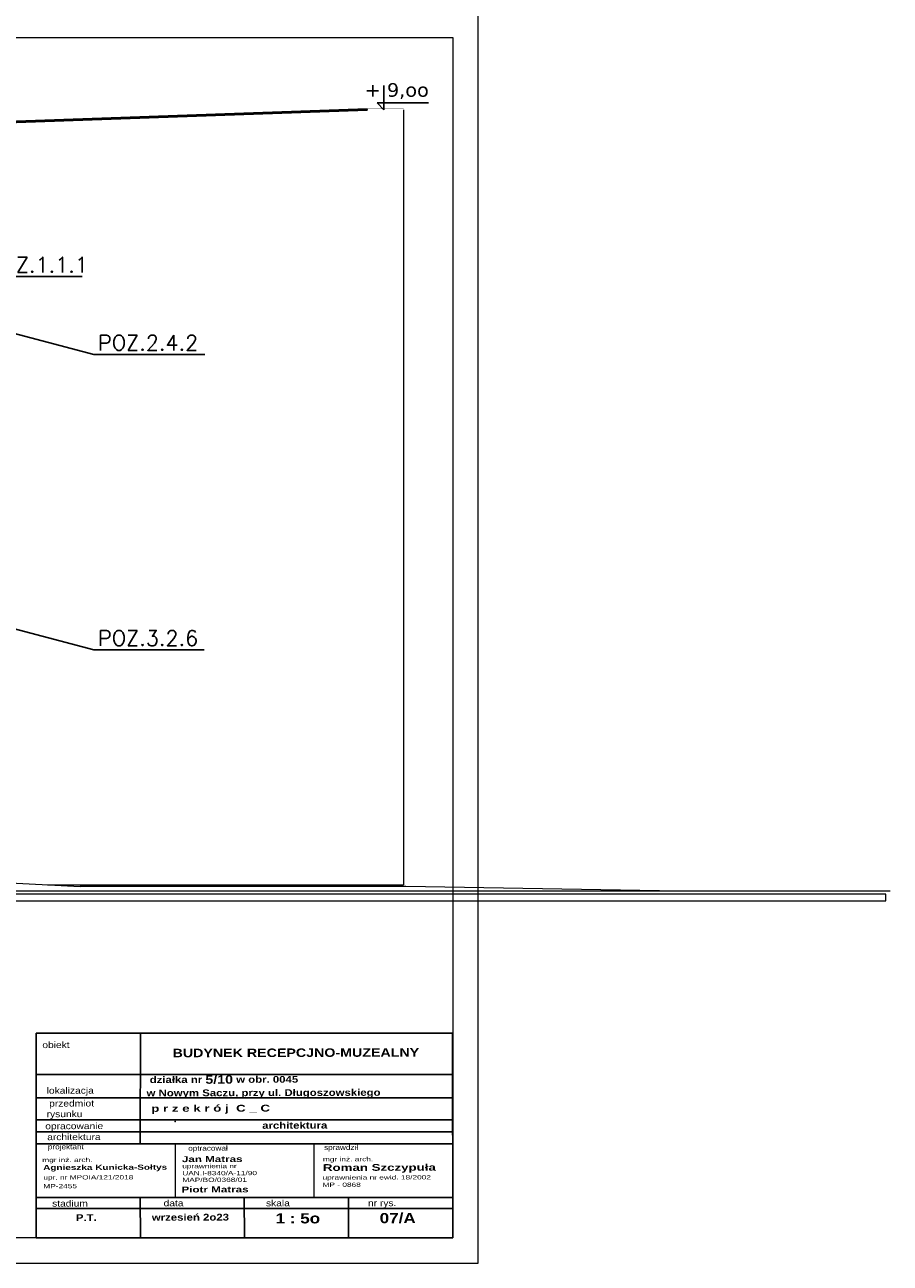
# Model space of a CAD drawing. Extents: x 4615668 to 9294084, y 5325188 to 10688993.
# Tile 211 of 256: x 4639738 to 4640758, y 5325188 to 5326647. Entities that reach past the tile are written whole.
import ezdxf

# ---------------------------------------------------------------- set-up
doc = ezdxf.new("R2010")
doc.units = 0
doc.header["$MEASUREMENT"] = 0
for name, color, linetype in [('1', 7, 'Continuous'), ('_', 7, 'Continuous'), ('OPIS', 7, 'Continuous'), ('sciany', 1, 'Continuous')]:
    doc.layers.add(name, color=color, linetype=linetype)
for name, color, linetype, lineweight in [('hatch', 253, 'Continuous', 0), ('K-OPISY', 252, 'Continuous', 15), ('ocieplenie', 214, 'Continuous', 13)]:
    doc.layers.add(name, color=color, linetype=linetype, lineweight=lineweight)
doc.styles.add('ARIAL', font='arial.ttf', dxfattribs={"height": 10})
doc.styles.add('ARIAL_WYM50', font='arial.ttf', dxfattribs={"height": 15})
doc.styles.add('courier', font='stylu.ttf')
doc.styles.add('janusz', font='txt', dxfattribs={"height": 10})
doc.styles.add('Simplex', font='simplex.shx')
doc.dimstyles.new('1do50', dxfattribs={"dimscale": 5, "dimtxt": 2.5, "dimasz": 2.5, "dimexe": 2.5, "dimexo": 0.5, "dimgap": 1, "dimtad": 1, "dimdec": 1, "dimrnd": 0.5, "dimzin": 12, "dimdsep": 46, "dimtxsty": 'Simplex', "dimblk": 'OBLIQUE', "dimcen": 0.5, "dimdle": 2.5, "dimclrd": 256, "dimclre": 256, "dimclrt": 256, "dimadec": 1, "dimazin": 3, "dimtfac": 1, "dimtdec": 1, "dimtix": 1, "dimtmove": 0, "dimatfit": 3, "dimfxl": 0, "dimtolj": 1, "dimtzin": 0, "dimarcsym": 0})

# ---------------------------------------------------------------- blocks, each defined once
blk = doc.blocks.new('Z$W@#40D3745B')
at = {"layer": '_', "lineweight": 25, "ltscale": 4}
for p, q in [((8.1, 28.4), (8.1, 0)), ((8.1, 0), (0, 8.1)), ((0, 8.1), (60.8, 8.1))]:
    blk.add_line(p, q, dxfattribs=at)
blk = doc.blocks.new('G$CE5B2E794')
at = {"layer": 'OPIS', "width": 743.088, "attachment_point": 1, "rotation": 0.1544, "style": 'courier'}
for s, insert, char_height in [('{\\W1.4;\\fArial|b1|i0|c238|p34;\\H0.444444x; \\fArial|b0|i0|c238|p34;\\H1.250001x;mgr inż. arch.\\fArial|b1|i0|c238|p34;\\P\\H1.2x; Agnieszka Kunicka-Sołtys}', (-4.4, 71.8), 18), ('{\\W1.4;\\fArial|b0|i0|c238|p34;upr. nr MPOIA/121/2018}', (2.6, 30.6), 10), ('{\\W1.4;\\fArial|b0|i0|c238|p34;MP-2455}', (2.4, 10), 10)]:
    blk.add_mtext(s, dxfattribs=dict(at, insert=insert, char_height=char_height))
blk = doc.blocks.new('G$C0830A37A')
at = {"layer": 'OPIS', "width": 743.088, "attachment_point": 1, "rotation": 0.1544, "style": 'courier'}
for s, insert, char_height in [('{\\W1.4;\\fArial|b1|i0|c238|p34;Jan Matras}', (0, 61.1), 14), ('{\\fArial|b0|i0|c238|p34;\\W1.4;uprawnienia nr\\PUAN.I-8340/A-11/90}', (0.9, 42.6), 10), ('{\\fArial|b0|i0|c238|p34;\\W1.4;MAP/BO/0368/01}', (1.1, 10.2), 10)]:
    blk.add_mtext(s, dxfattribs=dict(at, insert=insert, char_height=char_height))
blk = doc.blocks.new('_Oblique')
at = {"color": 0, "linetype": 'ByBlock', "lineweight": -2}
blk.add_line((-0.5, -0.5), (0.5, 0.5), dxfattribs=at)
blk = doc.blocks.new('G$CC161A1DE')
at = {"layer": 'OPIS', "width": 743.088, "attachment_point": 1, "rotation": 0.1544, "style": 'courier'}
for s, insert, char_height in [('{\\W1.4;\\fArial|b0|i0|c238|p34;\\H0.555556x;mgr inż. arch.\\P\\fArial|b1|i0|c238|p34;\\H1.599999x;Roman Szczypuła}', (0.9, 70.4), 18), ('{\\fArial|b0|i0|c238|p34;\\W1.4;uprawnienia nr ewid. 18/2002}', (0, 27.2), 10), ('{\\fArial|b0|i0|c238|p34;\\W1.4;MP - 0868}', (0, 10.1), 10)]:
    blk.add_mtext(s, dxfattribs=dict(at, insert=insert, char_height=char_height))

msp = doc.modelspace()

# ---------------------------------------------------------------- linework, layer by layer
at = {"lineweight": 0, "ltscale": 40}
for p, q in [((4640141.727, 5326548.007), (4638471.227, 5326489.671)), ((4640184.227, 5326547.007), (4640184.227, 5325634.003)), ((4640141.727, 5326546.113), (4638472.723, 5326487.83)), ((4639559.367, 5325645.007), (4639803.596, 5325631.929)), ((4639764.853, 5325634.003), (4640184.227, 5325634.003)), ((4640486.182, 5325626.771), (4640187.182, 5325631.929)), ((4638252.317, 5325626.771), (4640757.872, 5325626.771)), ((4639915.183, 5325328.578), (4639915.183, 5325265.115)), ((4640078.628, 5325328.908), (4640078.628, 5325265.446))]:
    msp.add_line(p, q, dxfattribs=at)
at = {"lineweight": 0, "ltscale": 40, "const_width": 0.1}
msp.add_lwpolyline([(4640141.727, 5326546.007), (4640141.727, 5326548.007), (4640184.727, 5326548.007), (4640184.727, 5326546.007)], dxfattribs=at)
at = {"lineweight": 0, "ltscale": 40}
for points in [[(4640187.182, 5325631.929), (4639803.596, 5325631.929)], [(4640182.727, 5325634.003), (4640182.727, 5325631.929)]]:
    msp.add_lwpolyline(points, dxfattribs=at)
for p in [(4639915.183, 5325354.958), (4640078.65, 5325328.908)]:
    msp.add_point(p, dxfattribs=at)
at = {"layer": 'hatch', "color": 252}
for points in [[(4638172.377, 5325188.083), (4640272.377, 5325188.083), (4640272.377, 5326662.083), (4638172.377, 5326662.083)], [(4638172.377, 5325188.083), (4640272.377, 5325188.083), (4640272.377, 5326662.083), (4638172.377, 5326662.083)], [(4638332.377, 5326632.083), (4640242.377, 5326632.083), (4640242.377, 5325218.083), (4638332.377, 5325218.083)]]:
    msp.add_lwpolyline(points, close=True, dxfattribs=at)
at = {"layer": 'hatch', "color": 251, "lineweight": 0, "ltscale": 40}
msp.add_lwpolyline([(4638255.319, 5325615.003), (4640752.598, 5325615.003), (4640752.598, 5325623.003), (4638255.319, 5325623.003)], close=True, dxfattribs=at)
at = {"layer": 'ocieplenie', "lineweight": 0, "ltscale": 40}
msp.add_line((4640142.227, 5326547.006), (4638471.219, 5326488.653), dxfattribs=at)
at = {"layer": 'OPIS'}
for p, q in [((4639874.338, 5325458.943), (4639874.163, 5325328.908)), ((4640241.742, 5325410.495), (4639751.763, 5325410.495)), ((4640241.896, 5325410.495), (4639751.918, 5325410.495)), ((4640241.971, 5325382.87), (4639751.992, 5325382.87)), ((4640242.04, 5325357.036), (4639752.062, 5325357.036)), ((4640242.078, 5325342.998), (4639752.099, 5325342.998)), ((4640242.116, 5325328.908), (4639751.717, 5325328.908)), ((4640242.249, 5325265.445), (4639752.271, 5325265.445)), ((4639874.289, 5325265.445), (4639874.416, 5325218.083)), ((4639996.773, 5325265.115), (4639997.07, 5325218.414)), ((4640119.596, 5325266.437), (4640119.723, 5325219.075)), ((4640242.284, 5325252.529), (4639752.305, 5325252.529))]:
    msp.add_line(p, q, dxfattribs=at)
msp.add_lwpolyline([(4639751.763, 5325218.083), (4640242.377, 5325218.083), (4640242.277, 5325458.943), (4639751.663, 5325458.943)], close=True, dxfattribs=at)

# ---------------------------------------------------------------- block references
at = {"color": 1, "lineweight": 0, "ltscale": 40, "xscale": 0.5, "yscale": 0.5, "zscale": 0.5}
for name, p in [('G$CE5B2E794', (4639758.774, 5325276.326)), ('G$C0830A37A', (4639923.247, 5325283.634)), ('G$CC161A1DE', (4640088.984, 5325277.918))]:
    msp.add_blockref(name, p, dxfattribs=at)
at = {"layer": 'sciany', "linetype": 'Continuous'}
msp.add_blockref('Z$W@#40D3745B', (4640153.185, 5326547.007), dxfattribs=at)

# ---------------------------------------------------------------- texts
at = {"layer": '1', "insert": (4640099.115, 5325396.32), "char_height": 8, "width": 442.38717, "attachment_point": 5, "rotation": 0.154448, "style": 'ARIAL_WYM50'}
msp.add_mtext('\\A1;\\pxql;{\\W1.2;\\fArial|b1|i0|c238|p34;  działka nr \\H1.25x;5/10\\H0.8x; w obr. 0045\\P w Nowym Saczu, przy ul. Długoszowskiego }', dxfattribs=at)
at = {"layer": '_', "lineweight": 25, "ltscale": 4, "insert": (4640138.742, 5326578.307), "char_height": 16, "width": 225.87846, "attachment_point": 1, "rotation": 359.978522, "style": 'janusz'}
msp.add_mtext('{\\W1.2;\\fTahoma|b0|i0|c238|p34;+ 9,oo }', dxfattribs=at)
at = {"layer": 'K-OPISY', "char_height": 18, "attachment_point": 7, "style": 'Simplex'}
for s, insert in [('{\\C0;POZ.1.1.1}', (4639694.529, 5326355.378)), ('{\\C0;POZ.2.4.2}', (4639824.491, 5326263.515)), ('{\\C0;POZ.3.2.6}', (4639824.491, 5325915.522))]:
    msp.add_mtext(s, dxfattribs=dict(at, insert=insert))
at = {"layer": 'OPIS', "rotation": 0.154448}
for s, insert, char_height, width, attachment_point, style in [('{\\fEuphemia|b0|i0|c0|p34;\\W1.2;obiekt}', (4639774.938, 5325445.256), 7.5, 355.50348, 5, 'ARIAL_WYM50'), ('{\\W1.2;\\fArial|b1|i0|c238|p34; BUDYNEK RECEPCJNO-MUZEALNY}', (4640055.249, 5325436.026), 10, 388.79182, 5, 'ARIAL_WYM50'), ('{\\fEuphemia|b0|i0|c0|p34;\\W1.2;lokalizacja}', (4639791.721, 5325390.443), 7.5, 355.50348, 5, 'ARIAL_WYM50'), ('{\\fEuphemia|b0|i0|c0|p34;\\W1.2;     przedmiot\\Prysunku}', (4639784.992, 5325369.031), 7.5, 355.50348, 5, 'ARIAL_WYM50'), ('{\\W1.4;\\fArial|b1|i0|c238|p34;\\C0; p r z e k r ó j  C _ C}', (4639882.828, 5325374.405), 8, 367.96176, 1, 'ARIAL'), ('{\\fEuphemia|b0|i0|c0|p34;\\W1.2;opracowanie}', (4639796.426, 5325348.648), 7.5, 355.50348, 5, 'ARIAL_WYM50'), ('{\\fArial|b1|i0|c238|p34;\\W1.2;architektura}', (4640056.24, 5325350.519), 8, 355.50348, 5, 'ARIAL_WYM50'), ('{\\fEuphemia|b0|i0|c0|p34;\\W1.2;architektura}', (4639796.079, 5325336.824), 7.5, 355.50348, 5, 'ARIAL_WYM50'), ('{\\W1.2;\\FEuphemia|c0;projektant}', (4639786.529, 5325324.388), 6, 355.50348, 5, 'ARIAL_WYM50'), ('{\\W1.2;\\FEuphemia|c0;optracował}', (4639954.01, 5325322.699), 6, 355.50348, 5, 'ARIAL_WYM50'), ('{\\W1.2;\\FEuphemia|c0;sprawdził}', (4640110.871, 5325323.653), 6, 355.50348, 5, 'ARIAL_WYM50'), ('{\\W1.4;\\fArial|b1|i0|c238|p34;Piotr Matras}', (4639922.79, 5325278.399), 7, 371.54412, 1, 'courier'), ('{\\fEuphemia|b0|i0|c0|p34;\\W1.2;stadium}', (4639791.444, 5325258.501), 7.5, 355.50348, 5, 'ARIAL_WYM50'), ('{\\fEuphemia|b0|i0|c0|p34;\\W1.2;data}', (4639913.462, 5325258.829), 7.5, 355.50348, 5, 'ARIAL_WYM50'), ('{\\fEuphemia|b0|i0|c0|p34;\\W1.2;skala}', (4640036.433, 5325258.829), 7.5, 355.50348, 5, 'ARIAL_WYM50'), ('{\\fEuphemia|b0|i0|c0|p34;\\W1.2;nr rys.}', (4640159.287, 5325257.909), 7.5, 355.50348, 5, 'ARIAL_WYM50'), ('{\\W1.2;\\fArial|b1|i0|c238|p34;\\C0;07/A}', (4640156.271, 5325247.229), 12, 367.96176, 1, 'ARIAL'), ('{\\W1.2;\\fArial|b1|i0|c238|p34;P.T.}', (4639810.673, 5325241.857), 8, 355.50348, 5, 'ARIAL_WYM50'), ('{\\W1.2;\\fArial|b1|i0|c238|p34;wrzesień 2o23}', (4639933.326, 5325242.188), 8, 355.50348, 5, 'ARIAL_WYM50'), ('{\\W1.2;\\fArial|b1|i0|c238|p34;\\C0;1 : 5o}', (4640033.618, 5325246.898), 12, 367.96176, 1, 'ARIAL')]:
    msp.add_mtext(s, dxfattribs=dict(at, insert=insert, char_height=char_height, width=width, attachment_point=attachment_point, style=style))

# ---------------------------------------------------------------- leaders
at = {"layer": 'K-OPISY', "annotation_type": 0, "has_hookline": 1, "hookline_direction": 0}
for points, text_width in [([(4639613.707, 5326381.301), (4639677.029, 5326350.378), (4639689.529, 5326350.378)], 111.429), ([(4639610.831, 5326313.998), (4639819.491, 5326258.515)], 126), ([(4639610.831, 5325966.005), (4639819.491, 5325910.522)], 125.143)]:
    msp.add_leader(points, dimstyle='1do50', override={"dimgap": 1, "dimtad": 1}, dxfattribs=dict(at, text_width=text_width))

doc.saveas('drawing.dxf')
